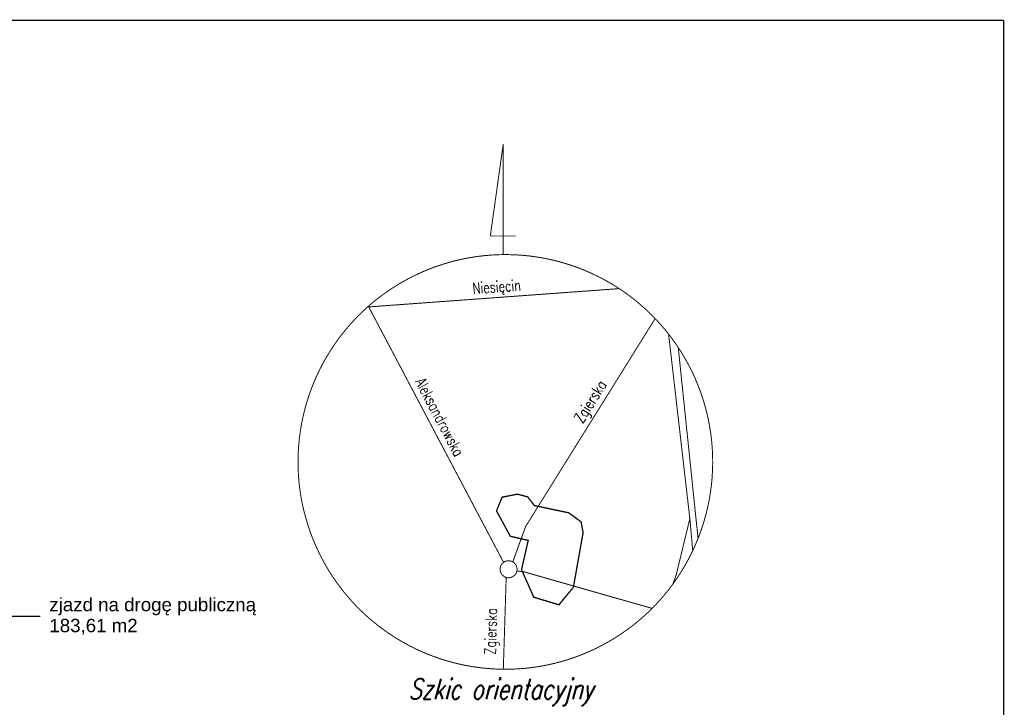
# Model space of a CAD drawing. Header units: metres. Extents: x 964 to 7125, y -212 to 9570.
# Tile 155 of 185: x 2320 to 2387, y 301 to 347. Entities that reach past the tile are written whole.
import ezdxf
from ezdxf.enums import TextEntityAlignment as Align

# ---------------------------------------------------------------- set-up
doc = ezdxf.new("R2010")
doc.units = ezdxf.units.M
doc.linetypes.add('1', pattern=[1.5, 1, -0.5])
for name, color, linetype in [('Budowlane - Opisy', 7, 'Continuous'), ('RAMKA', 7, 'Continuous'), ('siatka_kwadratow', 7, 'Continuous'), ('zakres_poprawny', 7, 'Continuous')]:
    doc.layers.add(name, color=color, linetype=linetype)
doc.layers.add('PODKŁAD MAPA', color=7, linetype='Continuous', lineweight=9)
doc.styles.add('GENERATED_STYLE_1', font='arialbd.ttf', dxfattribs={"width": 0.999153})
doc.styles.add('GENERATED_STYLE_2', font='arial.ttf')
doc.styles.add('STYL_ARIAL', font='simplex', dxfattribs={"width": 0.75, "oblique": 0.1})
doc.dimstyles.new('GENERATED_STYLE__61', dxfattribs={"dimtxt": 10, "dimasz": 9.5, "dimexe": 0.18, "dimexo": 0, "dimgap": 0.09, "dimtad": 0, "dimdec": 1, "dimzin": 0, "dimdsep": 46, "dimtxsty": 'GENERATED_STYLE_1', "dimblk": 'ARROWHEAD_1', "dimblk1": 'ARROWHEAD_1', "dimblk2": 'ARROWHEAD_1', "dimcen": 0.09, "dimclrd": 256, "dimclre": 256, "dimclrt": 256, "dimazin": 0, "dimtfac": 1, "dimtdec": 4, "dimtmove": 0, "dimatfit": 3, "dimfxl": 1, "dimtolj": 1, "dimtzin": 0, "dimarcsym": 0})

# ---------------------------------------------------------------- blocks, each defined once
blk = doc.blocks.new('MDCP 20240606')
at = {"layer": 'RAMKA', "color": 251, "true_color": 0x636466, "const_width": 0.065}
for points in [[(6592049.6228, 5738054.9821), (6592048.744, 5738048.7334)], [(6592049.6185, 5738048.7328), (6592049.6228, 5738054.9821)], [(6592048.744, 5738048.7334), (6592049.6185, 5738048.7328)], [(6592049.6177, 5738047.4823), (6592049.6185, 5738048.7328)], [(6592049.6185, 5738048.7328), (6592050.494, 5738048.7321)], [(6592048.8478, 5738047.4429), (6592049.338, 5738047.4664)], [(6592049.338, 5738047.4664), (6592049.8288, 5738047.4728)], [(6592049.8288, 5738047.4728), (6592050.3195, 5738047.4619)], [(6592050.3195, 5738047.4619), (6592050.8097, 5738047.434)], [(6592045.0154, 5738046.6465), (6592045.4802, 5738046.8041)], [(6592045.4802, 5738046.8041), (6592045.9503, 5738046.9455)], [(6592045.9503, 5738046.9455), (6592046.4249, 5738047.0704)], [(6592046.4249, 5738047.0704), (6592046.9037, 5738047.1786)], [(6592046.9037, 5738047.1786), (6592047.3859, 5738047.2701)], [(6592047.3859, 5738047.2701), (6592047.8712, 5738047.3448)], [(6592047.8712, 5738047.3448), (6592048.3585, 5738047.4024)], [(6592048.3585, 5738047.4024), (6592048.8478, 5738047.4429)], [(6592050.8097, 5738047.434), (6592051.2984, 5738047.389)], [(6592051.2984, 5738047.389), (6592051.7853, 5738047.327)], [(6592051.7853, 5738047.327), (6592052.2698, 5738047.248)], [(6592052.2698, 5738047.248), (6592052.7512, 5738047.1521)], [(6592052.7512, 5738047.1521), (6592053.2289, 5738047.0395)], [(6592053.2289, 5738047.0395), (6592053.7025, 5738046.9104)], [(6592053.7025, 5738046.9104), (6592054.1713, 5738046.7648)], [(6592043.6579, 5738046.0775), (6592044.1037, 5738046.2829)], [(6592044.1037, 5738046.2829), (6592044.5563, 5738046.4726)], [(6592044.5563, 5738046.4726), (6592045.0154, 5738046.6465)], [(6592054.1713, 5738046.7648), (6592054.6347, 5738046.6028)], [(6592054.6347, 5738046.6028), (6592055.092, 5738046.4249)], [(6592055.092, 5738046.4249), (6592055.3938, 5738046.2952)], [(6592055.3938, 5738046.2952), (6592055.543, 5738046.231)], [(6592055.543, 5738046.231), (6592055.9869, 5738046.0215)], [(6592042.3673, 5738045.3698), (6592042.7892, 5738045.6206)], [(6592042.7892, 5738045.6206), (6592042.8981, 5738045.6804)], [(6592042.8981, 5738045.6804), (6592043.2195, 5738045.8566)], [(6592043.2195, 5738045.8566), (6592043.3126, 5738045.9035)], [(6592043.3126, 5738045.9035), (6592043.6493, 5738046.0732)], [(6592043.6493, 5738046.0732), (6592043.6579, 5738046.0775)], [(6592055.9869, 5738046.0215), (6592056.4233, 5738045.7968)], [(6592056.4233, 5738045.7968), (6592056.8514, 5738045.5568)], [(6592056.8514, 5738045.5568), (6592057.271, 5738045.3021)], [(6592040.5085, 5738043.9246), (6592057.4813, 5738045.1642)], [(6592041.1577, 5738044.5309), (6592041.551, 5738044.8245)], [(6592041.551, 5738044.8245), (6592041.9544, 5738045.1043)], [(6592041.9544, 5738045.1043), (6592042.3673, 5738045.3698)], [(6592057.271, 5738045.3021), (6592057.4813, 5738045.1642)], [(6592057.4813, 5738045.1642), (6592057.6815, 5738045.0329)], [(6592057.6815, 5738045.0329), (6592058.0823, 5738044.7495)], [(6592040.4887, 5738043.9773), (6592040.7748, 5738044.2238)], [(6592040.7748, 5738044.2238), (6592041.1577, 5738044.5309)], [(6592058.0823, 5738044.7495), (6592058.4729, 5738044.4524)], [(6592058.4729, 5738044.4524), (6592058.5886, 5738044.3579)], [(6592058.5886, 5738044.3579), (6592058.853, 5738044.1418)], [(6592058.853, 5738044.1418), (6592059.222, 5738043.818)], [(6592039.6938, 5738043.2248), (6592039.9972, 5738043.5254)], [(6592039.9972, 5738043.5254), (6592040.0424, 5738043.5703)], [(6592040.0424, 5738043.5703), (6592040.4029, 5738043.9034)], [(6592040.4029, 5738043.9034), (6592040.4201, 5738043.9182)], [(6592040.4201, 5738043.9182), (6592040.4887, 5738043.9773)], [(6592040.4201, 5738043.9181), (6592040.5085, 5738043.9246)], [(6592040.5085, 5738043.9247), (6592040.4888, 5738043.9774)], [(6592049.6438, 5738026.5998), (6592040.5367, 5738043.8496), (6592040.5085, 5738043.9247)], [(6592059.222, 5738043.818), (6592059.5794, 5738043.4816)], [(6592059.5794, 5738043.4816), (6592059.9249, 5738043.133)], [(6592039.0337, 5738042.4984), (6592039.3574, 5738042.8673)], [(6592039.3574, 5738042.8673), (6592039.6938, 5738043.2248)], [(6592051.9909, 5738030.395), (6592059.9246, 5738043.1334)], [(6592059.9249, 5738043.133), (6592060.258, 5738042.7725)], [(6592038.6591, 5738042.0342), (6592038.723, 5738042.1183)], [(6592038.723, 5738042.1183), (6592039.0337, 5738042.4984)], [(6592060.258, 5738042.7725), (6592060.5784, 5738042.4005)], [(6592060.5784, 5738042.4005), (6592060.8347, 5738042.0813)], [(6592038.1425, 5738041.3268), (6592038.2624, 5738041.4964)], [(6592038.2624, 5738041.4964), (6592038.4259, 5738041.7276)], [(6592038.4259, 5738041.7276), (6592038.6591, 5738042.0342)], [(6592062.2778, 5738029.5686), (6592062.2778, 5738029.5686), (6592060.8347, 5738042.0814)], [(6592060.8347, 5738042.0813), (6592060.8857, 5738042.0178)], [(6592060.8857, 5738042.0178), (6592061.1792, 5738041.6244)], [(6592061.1792, 5738041.6244), (6592061.4589, 5738041.221)], [(6592037.6185, 5738040.4968), (6592037.8733, 5738040.9164)], [(6592037.8733, 5738040.9164), (6592038.1425, 5738041.3268)], [(6592061.4589, 5738041.221), (6592061.4904, 5738041.1721)], [(6592061.4904, 5738041.1721), (6592061.5008, 5738041.1558)], [(6592061.4904, 5738041.1721), (6592062.8334, 5738028.2217)], [(6592061.5008, 5738041.1558), (6592061.7244, 5738040.8081)], [(6592061.7244, 5738040.8081), (6592061.9753, 5738040.3863)], [(6592037.3787, 5738040.0685), (6592037.6185, 5738040.4968)], [(6592061.9753, 5738040.3863), (6592062.2113, 5738039.9559)], [(6592036.9444, 5738039.1883), (6592037.1538, 5738039.6323)], [(6592037.1538, 5738039.6323), (6592037.3787, 5738040.0685)], [(6592062.2113, 5738039.9559), (6592062.4322, 5738039.5175)], [(6592062.4322, 5738039.5175), (6592062.6375, 5738039.0718)], [(6592036.7505, 5738038.7374), (6592036.9444, 5738039.1883)], [(6592062.6375, 5738039.0718), (6592062.8273, 5738038.619)], [(6592036.4107, 5738037.8165), (6592036.5725, 5738038.2799)], [(6592036.5725, 5738038.2799), (6592036.7505, 5738038.7374)], [(6592062.8273, 5738038.619), (6592063.0012, 5738038.16)], [(6592063.0012, 5738038.16), (6592063.1588, 5738037.6951)], [(6592036.265, 5738037.3478), (6592036.4107, 5738037.8165)], [(6592063.1588, 5738037.6951), (6592063.3002, 5738037.2251)], [(6592036.0233, 5738036.3965), (6592036.1358, 5738036.8743)], [(6592036.1358, 5738036.8743), (6592036.265, 5738037.3478)], [(6592063.3002, 5738037.2251), (6592063.4252, 5738036.7504)], [(6592035.9274, 5738035.9151), (6592036.0233, 5738036.3965)], [(6592063.4252, 5738036.7504), (6592063.5334, 5738036.2716)], [(6592063.5334, 5738036.2716), (6592063.6248, 5738035.7894)], [(6592035.8484, 5738035.4306), (6592035.9274, 5738035.9151)], [(6592063.6248, 5738035.7894), (6592063.6994, 5738035.3043)], [(6592035.7414, 5738034.4549), (6592035.7864, 5738034.9438)], [(6592035.7864, 5738034.9438), (6592035.8001, 5738035.0516)], [(6592035.8001, 5738035.0516), (6592035.8484, 5738035.4306)], [(6592063.6994, 5738035.3043), (6592063.757, 5738034.8168)], [(6592063.757, 5738034.8168), (6592063.7883, 5738034.4391)], [(6592035.7134, 5738033.9649), (6592035.7414, 5738034.4549)], [(6592063.7883, 5738034.4391), (6592063.7975, 5738034.3276)], [(6592063.7975, 5738034.3276), (6592063.821, 5738033.8374)], [(6592035.7027, 5738033.4741), (6592035.7055, 5738033.6043)], [(6592035.709, 5738032.9834), (6592035.7027, 5738033.4741)], [(6592035.7055, 5738033.6043), (6592035.7134, 5738033.9649)], [(6592063.821, 5738033.8374), (6592063.8274, 5738033.3465)], [(6592035.7324, 5738032.493), (6592035.709, 5738032.9834)], [(6592063.8165, 5738032.8558), (6592063.7887, 5738032.3658)], [(6592063.8274, 5738033.3465), (6592063.8165, 5738032.8558)], [(6592035.773, 5738032.0039), (6592035.7324, 5738032.493)], [(6592063.7887, 5738032.3658), (6592063.7437, 5738031.877)], [(6592035.8307, 5738031.5164), (6592035.773, 5738032.0039)], [(6592035.9053, 5738031.0313), (6592035.8307, 5738031.5164)], [(6592063.7437, 5738031.877), (6592063.6817, 5738031.39)], [(6592035.9967, 5738030.549), (6592035.9053, 5738031.0313)], [(6592063.6027, 5738030.9056), (6592063.5068, 5738030.4241)], [(6592063.6817, 5738031.39), (6592063.6027, 5738030.9056)], [(6592036.1049, 5738030.0703), (6592035.9967, 5738030.549)], [(6592050.8372, 5738028.1981), (6592051.1383, 5738029.026), (6592051.9909, 5738030.395)], [(6592063.5068, 5738030.4241), (6592063.3943, 5738029.9464)], [(6592036.128, 5738029.9884), (6592036.1049, 5738030.0703)], [(6592036.3712, 5738029.1255), (6592036.128, 5738029.9884)], [(6592061.126, 5738025.1239), (6592061.3518, 5738025.7425), (6592062.2778, 5738029.5686)], [(6592062.4737, 5738027.3951), (6592062.2778, 5738029.5686)], [(6592063.265, 5738029.4729), (6592063.1194, 5738029.0041)], [(6592063.3943, 5738029.9464), (6592063.265, 5738029.4729)], [(6592036.5289, 5738028.6608), (6592036.3712, 5738029.1255)], [(6592063.1194, 5738029.0041), (6592062.9575, 5738028.5408)], [(6592036.7028, 5738028.2016), (6592036.5289, 5738028.6608)], [(6592036.8583, 5738027.8305), (6592036.7028, 5738028.2016)], [(6592050.2672, 5738026.6307), (6592050.8372, 5738028.1981)], [(6592062.8334, 5738028.2217), (6592062.7795, 5738028.0833)], [(6592062.9575, 5738028.5408), (6592062.8334, 5738028.2217)], [(6592036.8924, 5738027.749), (6592036.8583, 5738027.8305)], [(6592037.0979, 5738027.3031), (6592036.8924, 5738027.749)], [(6592062.5857, 5738027.6324), (6592062.4737, 5738027.3951)], [(6592062.7795, 5738028.0833), (6592062.5857, 5738027.6324)], [(6592037.3188, 5738026.8648), (6592037.0979, 5738027.3031)], [(6592037.5548, 5738026.4344), (6592037.3188, 5738026.8648)], [(6592062.3762, 5738027.1885), (6592062.1514, 5738026.7521)], [(6592062.4737, 5738027.3951), (6592062.3762, 5738027.1885)], [(6592037.8057, 5738026.0125), (6592037.5548, 5738026.4344)], [(6592049.5443, 5738025.7495), (6592049.4578, 5738025.8817), (6592049.4101, 5738026.0324), (6592049.4048, 5738026.1903), (6592049.4424, 5738026.3437), (6592049.5199, 5738026.4814), (6592049.6318, 5738026.593), (6592049.6438, 5738026.5998)], [(6592050.2672, 5738026.6307), (6592050.3636, 5738026.5674), (6592050.4673, 5738026.4482), (6592050.535, 5738026.3055), (6592050.5617, 5738026.1497), (6592050.5455, 5738025.9926), (6592050.4874, 5738025.8457), (6592050.3918, 5738025.7198), (6592050.2658, 5738025.6245), (6592050.1188, 5738025.5667), (6592049.9616, 5738025.5506), (6592049.8059, 5738025.5776), (6592049.6633, 5738025.6456), (6592049.5443, 5738025.7495)], [(6592049.6438, 5738026.5998), (6592049.7695, 5738026.6703), (6592049.9231, 5738026.7076), (6592050.081, 5738026.7021), (6592050.2315, 5738026.6542), (6592050.2672, 5738026.6307)], [(6592061.9114, 5738026.3239), (6592061.6805, 5738025.9434)], [(6592062.1514, 5738026.7521), (6592061.9114, 5738026.3239)], [(6592038.0712, 5738025.5996), (6592037.8057, 5738026.0125)], [(6592038.3508, 5738025.1964), (6592038.0712, 5738025.5996)], [(6592049.6265, 5738019.3496), (6592049.8213, 5738025.5703)], [(6592050.9188, 5738025.9745), (6592050.5544, 5738026.0153)], [(6592054.3935, 5738024.995), (6592050.9902, 5738025.9666), (6592050.9188, 5738025.9745)], [(6592061.3875, 5738025.4939), (6592061.126, 5738025.1239)], [(6592061.6568, 5738025.9043), (6592061.3875, 5738025.4939)], [(6592061.6805, 5738025.9434), (6592061.6568, 5738025.9043)], [(6592038.6444, 5738024.803), (6592038.3508, 5738025.1964)], [(6592038.9517, 5738024.4201), (6592038.6444, 5738024.803)], [(6592059.7151, 5738023.4758), (6592054.3935, 5738024.995)], [(6592061.1042, 5738025.093), (6592060.807, 5738024.7024)], [(6592061.126, 5738025.1239), (6592061.1042, 5738025.093)], [(6592039.2719, 5738024.0483), (6592038.9517, 5738024.4201)], [(6592060.4964, 5738024.3224), (6592060.1727, 5738023.9534)], [(6592060.5684, 5738024.4104), (6592060.4964, 5738024.3224)], [(6592060.807, 5738024.7024), (6592060.5684, 5738024.4104)], [(6592039.605, 5738023.6878), (6592039.2719, 5738024.0483)], [(6592039.9505, 5738023.339), (6592039.605, 5738023.6878)], [(6592059.7151, 5738023.4758), (6592059.4877, 5738023.2504)], [(6592059.8363, 5738023.5959), (6592059.7151, 5738023.4758)], [(6592060.1727, 5738023.9534), (6592059.8363, 5738023.5959)], [(6592040.308, 5738023.0026), (6592039.9505, 5738023.339)], [(6592040.677, 5738022.679), (6592040.308, 5738023.0026)], [(6592059.1272, 5738022.9173), (6592058.7553, 5738022.5969)], [(6592059.4877, 5738023.2504), (6592059.1272, 5738022.9173)], [(6592041.057, 5738022.3684), (6592040.677, 5738022.679)], [(6592041.4478, 5738022.0711), (6592041.057, 5738022.3684)], [(6592058.3724, 5738022.2898), (6592057.979, 5738021.9961)], [(6592058.391, 5738022.3047), (6592058.3724, 5738022.2898)], [(6592058.4315, 5738022.3371), (6592058.391, 5738022.3047)], [(6592058.7553, 5738022.5969), (6592058.4315, 5738022.3371)], [(6592041.8485, 5738021.7878), (6592041.4478, 5738022.0711)], [(6592042.259, 5738021.5186), (6592041.8485, 5738021.7878)], [(6592042.6785, 5738021.2639), (6592042.259, 5738021.5186)], [(6592057.1628, 5738021.451), (6592056.7409, 5738021.2001)], [(6592057.5757, 5738021.7164), (6592057.1628, 5738021.451)], [(6592057.979, 5738021.9961), (6592057.5757, 5738021.7164)], [(6592042.9472, 5738021.1134), (6592042.6785, 5738021.2639)], [(6592043.1068, 5738021.024), (6592042.9472, 5738021.1134)], [(6592043.5432, 5738020.7991), (6592043.1068, 5738021.024)], [(6592043.987, 5738020.5898), (6592043.5432, 5738020.7991)], [(6592056.3105, 5738020.964), (6592055.8722, 5738020.7433)], [(6592056.7409, 5738021.2001), (6592056.3105, 5738020.964)], [(6592044.0371, 5738020.5682), (6592043.987, 5738020.5898)], [(6592044.438, 5738020.3959), (6592044.0371, 5738020.5682)], [(6592044.8954, 5738020.2179), (6592044.438, 5738020.3959)], [(6592045.3588, 5738020.056), (6592044.8954, 5738020.2179)], [(6592054.5147, 5738020.1743), (6592054.0498, 5738020.0165)], [(6592054.5295, 5738020.1799), (6592054.5147, 5738020.1743)], [(6592054.9737, 5738020.348), (6592054.5295, 5738020.1799)], [(6592055.4264, 5738020.5378), (6592054.9737, 5738020.348)], [(6592055.4807, 5738020.5628), (6592055.4264, 5738020.5378)], [(6592055.8722, 5738020.7433), (6592055.4807, 5738020.5628)], [(6592045.8275, 5738019.9104), (6592045.3588, 5738020.056)], [(6592046.3012, 5738019.7811), (6592045.8275, 5738019.9104)], [(6592046.7789, 5738019.6685), (6592046.3012, 5738019.7811)], [(6592047.2603, 5738019.5728), (6592046.7789, 5738019.6685)], [(6592047.7448, 5738019.4938), (6592047.2603, 5738019.5728)], [(6592048.2317, 5738019.4316), (6592047.7448, 5738019.4938)], [(6592048.6131, 5738019.3965), (6592048.2317, 5738019.4316)], [(6592051.1714, 5738019.4184), (6592050.6823, 5738019.3778)], [(6592051.6589, 5738019.476), (6592051.1714, 5738019.4184)], [(6592052.144, 5738019.5505), (6592051.6589, 5738019.476)], [(6592052.6263, 5738019.642), (6592052.144, 5738019.5505)], [(6592053.105, 5738019.7503), (6592052.6263, 5738019.642)], [(6592053.5798, 5738019.8751), (6592053.105, 5738019.7503)], [(6592054.0498, 5738020.0165), (6592053.5798, 5738019.8751)], [(6592048.7204, 5738019.3866), (6592048.6131, 5738019.3965)], [(6592049.2105, 5738019.3588), (6592048.7204, 5738019.3866)], [(6592049.6265, 5738019.3497), (6592049.2105, 5738019.3588)], [(6592049.7012, 5738019.348), (6592049.6265, 5738019.3497)], [(6592050.192, 5738019.3544), (6592049.7012, 5738019.348)], [(6592050.6823, 5738019.3778), (6592050.192, 5738019.3544)]]:
    blk.add_lwpolyline(points, dxfattribs=at)
at = {"layer": 'siatka_kwadratow', "color": 7, "const_width": 0.09}
for points in [[(6592083.56, 5738063.3595), (6591935.06, 5738063.3595)], [(6592083.56, 5737853.3595), (6592083.56, 5738063.3595)]]:
    blk.add_lwpolyline(points, dxfattribs=at)
at = {"layer": 'zakres_poprawny', "color": 251, "linetype": '1', "true_color": 0x636466, "const_width": 0.09}
for points in [[(6592054.3934, 5738024.995), (6592055.0365, 5738028.6099), (6592054.9043, 5738029.3398), (6592054.0629, 5738029.9592), (6592051.9909, 5738030.395), (6592051.7284, 5738030.4502), (6592051.2855, 5738031.039), (6592050.5852, 5738031.2232), (6592049.5475, 5738031.0203), (6592049.1655, 5738030.0895), (6592050.0996, 5738028.368), (6592050.8372, 5738028.1981), (6592051.3144, 5738028.0882), (6592050.861, 5738026.1047), (6592050.9187, 5738025.9746), (6592051.6908, 5738024.2352), (6592053.3973, 5738023.7187), (6592054.3781, 5738024.9089)], [(6592054.3781, 5738024.9089), (6592054.3934, 5738024.995)]]:
    blk.add_lwpolyline(points, dxfattribs=at)
at = {"layer": 'RAMKA', "color": 251, "true_color": 0x636466, "style": 'STYL_ARIAL', "width": 0.75}
for s, rotation, p in [('Niesięcin', 4.1771, (6592047.5888, 5738044.5752)), ('Aleksandrowska', 297.832, (6592043.4275, 5738038.7549)), ('Zgierska', 58.0847, (6592055.1877, 5738035.8498)), ('Zgierska', 88.2063, (6592049.3259, 5738020.3218))]:
    blk.add_text(s, height=0.75, rotation=rotation, dxfattribs=at).set_placement(p, align=Align.BOTTOM_LEFT)
at = {"layer": 'RAMKA', "color": 251, "true_color": 0x636466, "style": 'STYL_ARIAL', "oblique": 15, "width": 0.75}
blk.add_text('Szkic orientacyjny', height=1.375, dxfattribs=at).set_placement((6592049.4559, 5738016.9111), align=Align.BOTTOM_CENTER)
blk = doc.blocks.new('ARROWHEAD_1')
at = {"linetype": 'Continuous'}
blk.add_line((0, 0), (-1, 0), dxfattribs=at)
blk.add_circle((0, 0), 0.25, dxfattribs=at)

msp = doc.modelspace()

# ---------------------------------------------------------------- block references
at = {"layer": 'PODKŁAD MAPA', "linetype": 'ByBlock'}
msp.add_blockref('MDCP 20240606', (-6589696.429, -5737716.265), dxfattribs=at)

# ---------------------------------------------------------------- texts
at = {"layer": 'Budowlane - Opisy', "color": 18, "true_color": 0x000000, "insert": (2322.409, 306.675), "char_height": 0.9072, "width": 16.4316, "attachment_point": 4, "line_spacing_factor": 0.93983, "style": 'GENERATED_STYLE_2'}
msp.add_mtext('zjazd na drogę publiczną 183,61 m2', dxfattribs=at)

# ---------------------------------------------------------------- leaders
at = {"layer": 'Budowlane - Opisy', "color": 18, "lineweight": 15, "true_color": 0x000000, "annotation_type": 0, "has_hookline": 1, "hookline_direction": 0, "text_width": 13.962}
msp.add_leader([(2310.887, 275.818), (2319.095, 306.675), (2321.776, 306.675)], dimstyle='GENERATED_STYLE__61', override={"dimasz": 0.1, "dimldrblk": 'DotSmall'}, dxfattribs=at)

doc.saveas('drawing.dxf')
